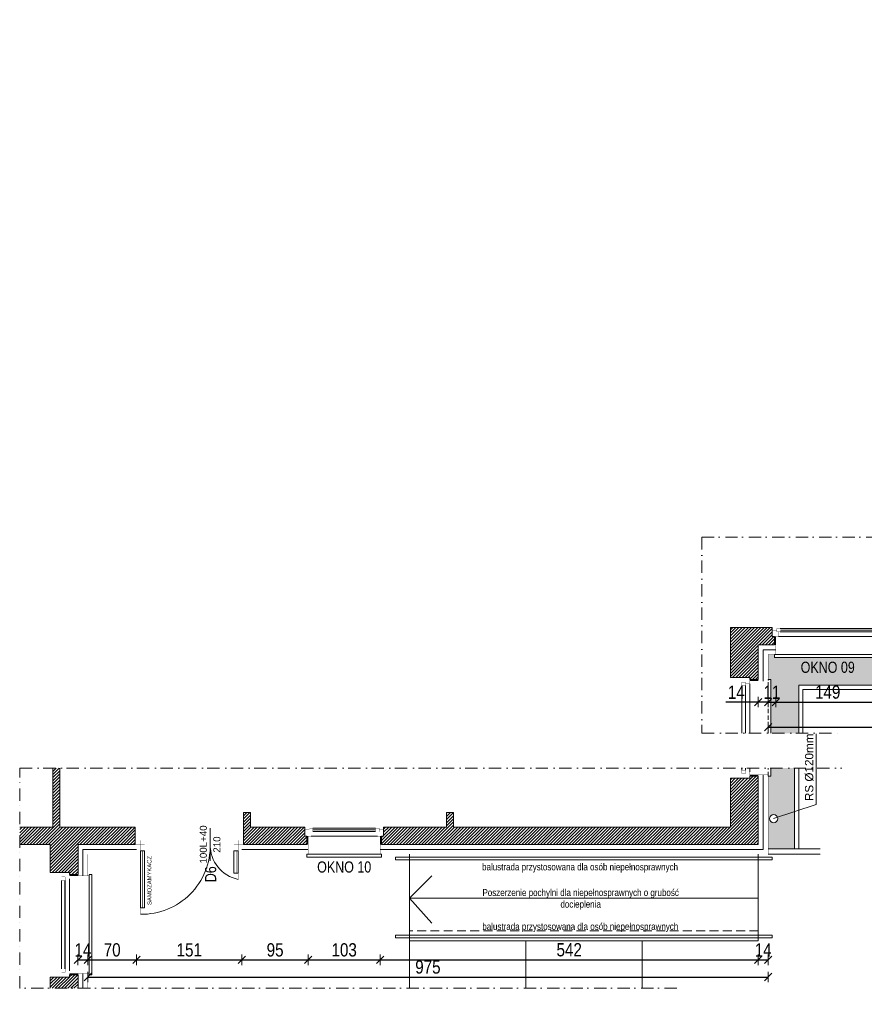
# Model space of a CAD drawing. Header units: millimetres. Extents: x 18880 to 99371, y -5529 to 27899.
# Tile 6 of 158: x 19135 to 20346, y 867 to 2279. Entities that reach past the tile are written whole.
import ezdxf

# ---------------------------------------------------------------- set-up
doc = ezdxf.new("R2010")
doc.units = ezdxf.units.MM
doc.set_wipeout_variables(frame=1)
doc.linetypes.add('DASHED', pattern=[19.05, 12.7, -6.35])
doc.linetypes.add('Kropki i Kreski', pattern=[335.138881, 176.388884, -88.194442, 0, -70.555556])
for name, color, linetype, lineweight in [('AA_HATCH', 252, 'Continuous', 0), ('AA_IZOLACJA', 251, 'Continuous', 0), ('AA_OPIS', 2, 'Continuous', 0), ('AA_WIDOK', 254, 'Continuous', 0), ('AP wymiary', 40, 'Continuous', 0), ('K_SCIANY', 90, 'Continuous', 20)]:
    doc.layers.add(name, color=color, linetype=linetype, lineweight=lineweight)
doc.layers.add('Okna ArchiCADa', color=7, linetype='Continuous')
doc.styles.add('1', font='ARIALN.TTF')
doc.styles.add('ARIAL', font='arial.ttf')
doc.styles.add('Arial Narrow', font='txt')
doc.linetypes.add('STYROPIAN', pattern='A,0.000141,[1,styropian.shx,S=1,R=0,X=0,Y=0],-14.102004', length=14.102145)
doc.dimstyles.new('1_50', dxfattribs={"dimscale": 10, "dimtxt": 1.9, "dimasz": 0.005, "dimexe": 0, "dimexo": 0, "dimgap": 0.45, "dimtad": 1, "dimdec": 4, "dimrnd": 0.5, "dimdsep": 46, "dimtxsty": '1', "dimblk1": 'DIM01', "dimblk2": 'DIM01', "dimsah": 1, "dimcen": 2, "dimdle": 25, "dimse1": 1, "dimse2": 1, "dimclrd": 1, "dimclrt": 2, "dimadec": 0, "dimazin": 0, "dimtfac": 0.66665, "dimtdec": 4, "dimtix": 1, "dimtmove": 0, "dimatfit": 3, "dimldrblk": 'DIM01', "dimfxl": 0, "dimtolj": 1, "dimtzin": 0, "dimarcsym": 0})
pattern_1 = [(45, (0, 333.0646), (-2.24506403, 2.24506403), [])]

# ---------------------------------------------------------------- blocks, each defined once
blk = doc.blocks.new('O1 rozwierane 12_135')
at = {"layer": 'AA_WIDOK', "color": 4}
blk.add_lwpolyline([(-765, 260), (-765, 300), (765, 300), (765, 260)], dxfattribs=at)
at = {"layer": 'AA_WIDOK', "linetype": 'DASHED', "ltscale": 0.5}
blk.add_lwpolyline([(-765, 260), (765, 260)], dxfattribs=at)
at = {"layer": 'AA_WIDOK', "color": 4, "const_width": 3}
for points in [[(-795, 0), (-795, -90)], [(795, -90), (795, 0)]]:
    blk.add_lwpolyline(points, dxfattribs=at)
at = {"color": 4}
blk.add_wipeout([(680, -115), (680, -65), (705, -65), (705, 0), (-705, 0), (-705, -65), (-680, -65), (-680, -115)], dxfattribs=at).dxf.layer = 'AA_WIDOK'
at = {"layer": 'AA_IZOLACJA', "linetype": 'STYROPIAN', "ltscale": 0.2}
for points in [[(-755, 120), (-755, 0)], [(755, 120), (755, 0)]]:
    blk.add_lwpolyline(points, dxfattribs=at)
at = {"layer": 'AA_WIDOK', "const_width": 3}
for points in [[(-745, 260), (-745, 0)], [(745, 260), (745, 0)]]:
    blk.add_lwpolyline(points, dxfattribs=at)
at = {"layer": 'AA_WIDOK', "color": 4, "const_width": 3}
for points in [[(-705, 0), (-795, 0)], [(-705, -65), (-705, 0)], [(795, 0), (705, 0)], [(705, 0), (705, -65)], [(-795, -90), (-730, -90)], [(-730, -90), (-730, -65)], [(-730, -65), (-705, -65)], [(-680, -65), (-730, -65)], [(-730, -65), (-730, -115)], [(-730, -115), (-680, -115)], [(-680, -115), (-680, -65)], [(-680, -80), (680, -80)], [(-680, -90), (680, -90)], [(-680, -100), (680, -100)], [(730, -65), (680, -65)], [(680, -65), (680, -115)], [(680, -115), (730, -115)], [(705, -65), (730, -65)], [(730, -65), (730, -90)], [(730, -115), (730, -65)], [(730, -90), (795, -90)]]:
    blk.add_lwpolyline(points, dxfattribs=at)
at = {"layer": 'AA_WIDOK', "color": 4}
for points in [[(705, 0), (-705, 0)], [(-680, -65), (680, -65)], [(-680, -115), (680, -115)], [(-680, -115), (680, -115)]]:
    blk.add_lwpolyline(points, dxfattribs=at)
blk = doc.blocks.new('O1 rozwierane 12_97')
at = {"layer": 'AA_WIDOK', "color": 4}
blk.add_lwpolyline([(-720, 280), (-720, 320), (720, 320), (720, 280)], dxfattribs=at)
at = {"layer": 'AA_WIDOK', "linetype": 'DASHED', "ltscale": 0.5}
blk.add_lwpolyline([(-720, 280), (720, 280)], dxfattribs=at)
at = {"layer": 'AA_WIDOK', "color": 4, "const_width": 3}
for points in [[(-750, 0), (-750, -90)], [(750, -90), (750, 0)]]:
    blk.add_lwpolyline(points, dxfattribs=at)
at = {"color": 4}
blk.add_wipeout([(635, -115), (635, -65), (660, -65), (660, 0), (-660, 0), (-660, -65), (-635, -65), (-635, -115)], dxfattribs=at).dxf.layer = 'AA_WIDOK'
at = {"layer": 'AA_IZOLACJA', "linetype": 'STYROPIAN', "ltscale": 0.2}
for points in [[(-710, 120), (-710, 0)], [(710, 120), (710, 0)]]:
    blk.add_lwpolyline(points, dxfattribs=at)
at = {"layer": 'AA_WIDOK', "const_width": 3}
for points in [[(-700, 280), (-700, 0)], [(700, 280), (700, 0)]]:
    blk.add_lwpolyline(points, dxfattribs=at)
at = {"layer": 'AA_WIDOK', "color": 4, "const_width": 3}
for points in [[(-660, 0), (-750, 0)], [(-660, -65), (-660, 0)], [(750, 0), (660, 0)], [(660, 0), (660, -65)], [(-750, -90), (-685, -90)], [(-685, -90), (-685, -65)], [(-685, -65), (-660, -65)], [(-635, -65), (-685, -65)], [(-685, -65), (-685, -115)], [(-685, -115), (-635, -115)], [(-635, -115), (-635, -65)], [(-635, -80), (635, -80)], [(-635, -90), (635, -90)], [(-635, -100), (635, -100)], [(685, -65), (635, -65)], [(635, -65), (635, -115)], [(635, -115), (685, -115)], [(660, -65), (685, -65)], [(685, -65), (685, -90)], [(685, -115), (685, -65)], [(685, -90), (750, -90)]]:
    blk.add_lwpolyline(points, dxfattribs=at)
at = {"layer": 'AA_WIDOK', "color": 4}
for points in [[(660, 0), (-660, 0)], [(-635, -65), (635, -65)], [(-635, -115), (635, -115)], [(-635, -115), (635, -115)]]:
    blk.add_lwpolyline(points, dxfattribs=at)
blk = doc.blocks.new('O1 rozwierane 12_102')
at = {"layer": 'AA_WIDOK', "color": 4}
blk.add_lwpolyline([(-535, 260), (-535, 300), (535, 300), (535, 260)], dxfattribs=at)
at = {"layer": 'AA_WIDOK', "linetype": 'DASHED', "ltscale": 0.5}
blk.add_lwpolyline([(-535, 260), (535, 260)], dxfattribs=at)
at = {"layer": 'AA_WIDOK', "color": 4, "const_width": 3}
for points in [[(-565, 0), (-565, -90)], [(565, -90), (565, 0)]]:
    blk.add_lwpolyline(points, dxfattribs=at)
at = {"color": 4}
blk.add_wipeout([(450, -115), (450, -65), (475, -65), (475, 0), (-475, 0), (-475, -65), (-450, -65), (-450, -115)], dxfattribs=at).dxf.layer = 'AA_WIDOK'
at = {"layer": 'AA_IZOLACJA', "linetype": 'STYROPIAN', "ltscale": 0.2}
for points in [[(-525, 120), (-525, 0)], [(525, 120), (525, 0)]]:
    blk.add_lwpolyline(points, dxfattribs=at)
at = {"layer": 'AA_WIDOK', "const_width": 3}
for points in [[(-515, 260), (-515, 0)], [(515, 260), (515, 0)]]:
    blk.add_lwpolyline(points, dxfattribs=at)
at = {"layer": 'AA_WIDOK', "color": 4, "const_width": 3}
for points in [[(-475, 0), (-565, 0)], [(-475, -65), (-475, 0)], [(565, 0), (475, 0)], [(475, 0), (475, -65)], [(-565, -90), (-500, -90)], [(-500, -90), (-500, -65)], [(-500, -65), (-475, -65)], [(-450, -65), (-500, -65)], [(-500, -65), (-500, -115)], [(-500, -115), (-450, -115)], [(-450, -115), (-450, -65)], [(-450, -80), (450, -80)], [(-450, -90), (450, -90)], [(-450, -100), (450, -100)], [(500, -65), (450, -65)], [(450, -65), (450, -115)], [(450, -115), (500, -115)], [(475, -65), (500, -65)], [(500, -65), (500, -90)], [(500, -115), (500, -65)], [(500, -90), (565, -90)]]:
    blk.add_lwpolyline(points, dxfattribs=at)
at = {"layer": 'AA_WIDOK', "color": 4}
for points in [[(475, 0), (-475, 0)], [(-450, -65), (450, -65)], [(-450, -115), (450, -115)], [(-450, -115), (450, -115)]]:
    blk.add_lwpolyline(points, dxfattribs=at)
blk = doc.blocks.new('wgw')
at = {"layer": 'AA_WIDOK', "color": 4, "const_width": 0.3}
for points in [[(-6, 155), (-6, 147.5), (0, 147.5), (0, 155)], [(0, 147.5), (9, 147.5), (9, 141.5), (0, 141.5)], [(9, 144), (91, 144), (91, 145), (9, 145)], [(91, 147.5), (100, 147.5), (100, 141.5), (91, 141.5)], [(-6, 0), (-6, 7.5), (0, 7.5), (0, 0)], [(0, 7.5), (9, 7.5), (9, 13.5), (0, 13.5)], [(9, 11), (41, 11), (41, 10), (9, 10)], [(41, 7.5), (50, 7.5), (50, 13.5), (41, 13.5)]]:
    blk.add_lwpolyline(points, close=True, dxfattribs=at)
at = {"layer": 'AA_WIDOK', "const_width": 0.3}
for points in [[(14, 153), (0, 153)], [(14, 2), (0, 2)]]:
    blk.add_lwpolyline(points, dxfattribs=at)
at = {"layer": 'AA_WIDOK', "color": 4}
for points in [[(9, 141.5), (91, 141.5), (91, 147.5), (9, 147.5)], [(9, 13.5), (41, 13.5), (41, 7.5), (9, 7.5)]]:
    blk.add_lwpolyline(points, close=True, dxfattribs=at)
for centre, radius, start, end in [((1.9, 145.6), 98.1, 268.9003, 1.0997), ((1, -2.5), 50, 11.5023, 91.1781)]:
    blk.add_arc(centre, radius, start, end, dxfattribs=at)
blk = doc.blocks.new('DIM01')
at = {"color": 2}
blk.add_line((-106, -106), (106, 106), dxfattribs=at)
blk.add_line((0, -150), (0, 150))
blk = doc.blocks.new('*D761')
at = {"layer": 'AP wymiary', "color": 1, "lineweight": -2, "transparency": 16777216}
blk.add_line((19159.8, 8134.4), (20430.7, 8134.4), dxfattribs=at)
at = {"layer": 'Defpoints', "color": 0, "transparency": 16777216}
for p in [(20430.7, 8257.9), (20430.7, 8134.4), (19159.7, 0)]:
    blk.add_point(p, dxfattribs=at)
at = {"layer": 'AP wymiary', "color": 1, "lineweight": -2, "transparency": 16777216, "xscale": 0.05, "yscale": 0.05, "zscale": 0.05, "rotation": 180}
blk.add_blockref('DIM01', (19159.7, 8134.4), dxfattribs=at)
at = {"layer": 'AP wymiary', "color": 1, "lineweight": -2, "transparency": 16777216, "xscale": 0.05, "yscale": 0.05, "zscale": 0.05}
blk.add_blockref('DIM01', (20430.7, 8134.4), dxfattribs=at)
at = {"layer": 'AP wymiary', "color": 2, "transparency": 16777216, "insert": (19795.2, 8148.4), "char_height": 19, "attachment_point": 5, "style": '1'}
blk.add_mtext('\\A1;1271', dxfattribs=at)
blk = doc.blocks.new('*D646')
at = {"layer": 'AP wymiary', "color": 1, "lineweight": -2, "transparency": 16777216}
for p, q in [((19218.9, 930.5), (19218.8, 930.5)), ((19218.9, 930.5), (19232.9, 930.5)), ((19233, 930.5), (19233, 930.5))]:
    blk.add_line(p, q, dxfattribs=at)
at = {"layer": 'Defpoints', "color": 0, "transparency": 16777216}
for p in [(19218.9, 1044.6), (19232.9, 1044.6), (19232.9, 930.5)]:
    blk.add_point(p, dxfattribs=at)
at = {"layer": 'AP wymiary', "color": 1, "lineweight": -2, "transparency": 16777216, "xscale": 0.05, "yscale": 0.05, "zscale": 0.05}
blk.add_blockref('DIM01', (19218.9, 930.5), dxfattribs=at)
at = {"layer": 'AP wymiary', "color": 1, "lineweight": -2, "transparency": 16777216, "xscale": 0.05, "yscale": 0.05, "zscale": 0.05, "rotation": 180}
blk.add_blockref('DIM01', (19232.9, 930.5), dxfattribs=at)
at = {"layer": 'AP wymiary', "color": 2, "transparency": 16777216, "insert": (19225.9, 944.6), "char_height": 19, "attachment_point": 5, "style": '1'}
blk.add_mtext('\\A1;14', dxfattribs=at)
blk = doc.blocks.new('*D647')
at = {"layer": 'AP wymiary', "color": 1, "lineweight": -2, "transparency": 16777216}
blk.add_line((19233, 930.5), (19302.9, 930.5), dxfattribs=at)
at = {"layer": 'Defpoints', "color": 0, "transparency": 16777216}
for p in [(19302.9, 1052.1), (19232.9, 1044.6), (19302.9, 930.5)]:
    blk.add_point(p, dxfattribs=at)
at = {"layer": 'AP wymiary', "color": 1, "lineweight": -2, "transparency": 16777216, "xscale": 0.05, "yscale": 0.05, "zscale": 0.05, "rotation": 180}
blk.add_blockref('DIM01', (19232.9, 930.5), dxfattribs=at)
at = {"layer": 'AP wymiary', "color": 1, "lineweight": -2, "transparency": 16777216, "xscale": 0.05, "yscale": 0.05, "zscale": 0.05}
blk.add_blockref('DIM01', (19302.9, 930.5), dxfattribs=at)
at = {"layer": 'AP wymiary', "color": 2, "transparency": 16777216, "insert": (19267.9, 944.7), "char_height": 19, "attachment_point": 5, "style": '1'}
blk.add_mtext('\\A1;70', dxfattribs=at)
blk = doc.blocks.new('*D648')
at = {"layer": 'AP wymiary', "color": 1, "lineweight": -2, "transparency": 16777216}
blk.add_line((19303, 930.5), (19453.9, 930.5), dxfattribs=at)
at = {"layer": 'Defpoints', "color": 0, "transparency": 16777216}
for p in [(19302.9, 1052.1), (19453.9, 1052.1), (19453.9, 930.5)]:
    blk.add_point(p, dxfattribs=at)
at = {"layer": 'AP wymiary', "color": 1, "lineweight": -2, "transparency": 16777216, "xscale": 0.05, "yscale": 0.05, "zscale": 0.05, "rotation": 180}
blk.add_blockref('DIM01', (19302.9, 930.5), dxfattribs=at)
at = {"layer": 'AP wymiary', "color": 1, "lineweight": -2, "transparency": 16777216, "xscale": 0.05, "yscale": 0.05, "zscale": 0.05}
blk.add_blockref('DIM01', (19453.9, 930.5), dxfattribs=at)
at = {"layer": 'AP wymiary', "color": 2, "transparency": 16777216, "insert": (19378.4, 944.7), "char_height": 19, "attachment_point": 5, "style": '1'}
blk.add_mtext('\\A1;151', dxfattribs=at)
blk = doc.blocks.new('*D649')
at = {"layer": 'AP wymiary', "color": 1, "lineweight": -2, "transparency": 16777216}
blk.add_line((19454, 930.5), (19548.9, 930.5), dxfattribs=at)
at = {"layer": 'Defpoints', "color": 0, "transparency": 16777216}
for p in [(19548.9, 1059.1), (19453.9, 1052.1), (19548.9, 930.5)]:
    blk.add_point(p, dxfattribs=at)
at = {"layer": 'AP wymiary', "color": 1, "lineweight": -2, "transparency": 16777216, "xscale": 0.05, "yscale": 0.05, "zscale": 0.05, "rotation": 180}
blk.add_blockref('DIM01', (19453.9, 930.5), dxfattribs=at)
at = {"layer": 'AP wymiary', "color": 1, "lineweight": -2, "transparency": 16777216, "xscale": 0.05, "yscale": 0.05, "zscale": 0.05}
blk.add_blockref('DIM01', (19548.9, 930.5), dxfattribs=at)
at = {"layer": 'AP wymiary', "color": 2, "transparency": 16777216, "insert": (19501.4, 944.7), "char_height": 19, "attachment_point": 5, "style": '1'}
blk.add_mtext('\\A1;95', dxfattribs=at)
blk = doc.blocks.new('*D650')
at = {"layer": 'AP wymiary', "color": 1, "lineweight": -2, "transparency": 16777216}
blk.add_line((19549, 930.5), (19651.9, 930.5), dxfattribs=at)
at = {"layer": 'Defpoints', "color": 0, "transparency": 16777216}
for p in [(19548.9, 1059.1), (19651.9, 1059.1), (19651.9, 930.5)]:
    blk.add_point(p, dxfattribs=at)
at = {"layer": 'AP wymiary', "color": 1, "lineweight": -2, "transparency": 16777216, "xscale": 0.05, "yscale": 0.05, "zscale": 0.05, "rotation": 180}
blk.add_blockref('DIM01', (19548.9, 930.5), dxfattribs=at)
at = {"layer": 'AP wymiary', "color": 1, "lineweight": -2, "transparency": 16777216, "xscale": 0.05, "yscale": 0.05, "zscale": 0.05}
blk.add_blockref('DIM01', (19651.9, 930.5), dxfattribs=at)
at = {"layer": 'AP wymiary', "color": 2, "transparency": 16777216, "insert": (19600.4, 944.7), "char_height": 19, "attachment_point": 5, "style": '1'}
blk.add_mtext('\\A1;103', dxfattribs=at)
blk = doc.blocks.new('*D651')
at = {"layer": 'AP wymiary', "color": 1, "lineweight": -2, "transparency": 16777216}
blk.add_line((19652, 930.5), (20193.9, 930.5), dxfattribs=at)
at = {"layer": 'Defpoints', "color": 0, "transparency": 16777216}
for p in [(19651.9, 1059.1), (20193.9, 1066.1), (20193.9, 930.5)]:
    blk.add_point(p, dxfattribs=at)
at = {"layer": 'AP wymiary', "color": 1, "lineweight": -2, "transparency": 16777216, "xscale": 0.05, "yscale": 0.05, "zscale": 0.05, "rotation": 180}
blk.add_blockref('DIM01', (19651.9, 930.5), dxfattribs=at)
at = {"layer": 'AP wymiary', "color": 1, "lineweight": -2, "transparency": 16777216, "xscale": 0.05, "yscale": 0.05, "zscale": 0.05}
blk.add_blockref('DIM01', (20193.9, 930.5), dxfattribs=at)
at = {"layer": 'AP wymiary', "color": 2, "transparency": 16777216, "insert": (19922.9, 944.9), "char_height": 19, "attachment_point": 5, "style": '1'}
blk.add_mtext('\\A1;542', dxfattribs=at)
blk = doc.blocks.new('*D652')
at = {"layer": 'AP wymiary', "color": 1, "lineweight": -2, "transparency": 16777216}
blk.add_line((20194, 930.5), (20207.9, 930.5), dxfattribs=at)
at = {"layer": 'Defpoints', "color": 0, "transparency": 16777216}
for p in [(20193.9, 1066.1), (20207.9, 1052.1), (20207.9, 930.5)]:
    blk.add_point(p, dxfattribs=at)
at = {"layer": 'AP wymiary', "color": 1, "lineweight": -2, "transparency": 16777216, "xscale": 0.05, "yscale": 0.05, "zscale": 0.05, "rotation": 180}
blk.add_blockref('DIM01', (20193.9, 930.5), dxfattribs=at)
at = {"layer": 'AP wymiary', "color": 1, "lineweight": -2, "transparency": 16777216, "xscale": 0.05, "yscale": 0.05, "zscale": 0.05}
blk.add_blockref('DIM01', (20207.9, 930.5), dxfattribs=at)
at = {"layer": 'AP wymiary', "color": 2, "transparency": 16777216, "insert": (20200.9, 944.6), "char_height": 19, "attachment_point": 5, "style": '1'}
blk.add_mtext('\\A1;14', dxfattribs=at)
blk = doc.blocks.new('*D846')
at = {"layer": 'AP wymiary', "color": 1, "lineweight": -2, "transparency": 16777216}
blk.add_line((19233, 905.9), (20207.9, 905.9), dxfattribs=at)
at = {"layer": 'Defpoints', "color": 0, "transparency": 16777216}
for p in [(19232.9, 1081.9), (20207.9, 1081.9), (20207.9, 905.9)]:
    blk.add_point(p, dxfattribs=at)
at = {"layer": 'AP wymiary', "color": 1, "lineweight": -2, "transparency": 16777216, "xscale": 0.05, "yscale": 0.05, "zscale": 0.05, "rotation": 180}
blk.add_blockref('DIM01', (19232.9, 905.9), dxfattribs=at)
at = {"layer": 'AP wymiary', "color": 1, "lineweight": -2, "transparency": 16777216, "xscale": 0.05, "yscale": 0.05, "zscale": 0.05}
blk.add_blockref('DIM01', (20207.9, 905.9), dxfattribs=at)
at = {"layer": 'AP wymiary', "color": 2, "transparency": 16777216, "insert": (19720.4, 920.1), "char_height": 19, "attachment_point": 5, "style": '1'}
blk.add_mtext('\\A1;975', dxfattribs=at)
blk = doc.blocks.new('*D847')
at = {"layer": 'AP wymiary', "color": 1, "lineweight": -2, "transparency": 16777216}
for p, q in [((20193.9, 1300.2), (20147.5, 1300.2)), ((20207.9, 1300.2), (20194, 1300.2))]:
    blk.add_line(p, q, dxfattribs=at)
at = {"layer": 'Defpoints', "color": 0, "transparency": 16777216}
for p in [(20193.9, 1357.3), (20207.9, 1357.3), (20207.9, 1300.2)]:
    blk.add_point(p, dxfattribs=at)
at = {"layer": 'AP wymiary', "color": 1, "lineweight": -2, "transparency": 16777216, "xscale": 0.05, "yscale": 0.05, "zscale": 0.05, "rotation": 180}
blk.add_blockref('DIM01', (20193.9, 1300.2), dxfattribs=at)
at = {"layer": 'AP wymiary', "color": 1, "lineweight": -2, "transparency": 16777216, "xscale": 0.05, "yscale": 0.05, "zscale": 0.05}
blk.add_blockref('DIM01', (20207.9, 1300.2), dxfattribs=at)
at = {"layer": 'AP wymiary', "color": 2, "transparency": 16777216, "insert": (20162.4, 1314.3), "char_height": 19, "attachment_point": 5, "style": '1'}
blk.add_mtext('\\A1;14', dxfattribs=at)
blk = doc.blocks.new('*D848')
at = {"layer": 'AP wymiary', "color": 1, "lineweight": -2, "transparency": 16777216}
for p, q in [((20207.9, 1300.2), (20207.8, 1300.2)), ((20207.9, 1300.2), (20218.9, 1300.2)), ((20219, 1300.2), (20219, 1300.2))]:
    blk.add_line(p, q, dxfattribs=at)
at = {"layer": 'Defpoints', "color": 0, "transparency": 16777216}
for p in [(20218.9, 1375.3), (20207.9, 1357.3), (20218.9, 1300.2)]:
    blk.add_point(p, dxfattribs=at)
at = {"layer": 'AP wymiary', "color": 1, "lineweight": -2, "transparency": 16777216, "xscale": 0.05, "yscale": 0.05, "zscale": 0.05}
blk.add_blockref('DIM01', (20207.9, 1300.2), dxfattribs=at)
at = {"layer": 'AP wymiary', "color": 1, "lineweight": -2, "transparency": 16777216, "xscale": 0.05, "yscale": 0.05, "zscale": 0.05, "rotation": 180}
blk.add_blockref('DIM01', (20218.9, 1300.2), dxfattribs=at)
at = {"layer": 'AP wymiary', "color": 2, "transparency": 16777216, "insert": (20213.4, 1314.3), "char_height": 19, "attachment_point": 5, "style": '1'}
blk.add_mtext('\\A1;11', dxfattribs=at)
blk = doc.blocks.new('*D849')
at = {"layer": 'AP wymiary', "color": 1, "lineweight": -2, "transparency": 16777216}
blk.add_line((20219, 1300.2), (20367.9, 1300.2), dxfattribs=at)
at = {"layer": 'Defpoints', "color": 0, "transparency": 16777216}
for p in [(20218.9, 1375.3), (20367.9, 1375.3), (20367.9, 1300.2)]:
    blk.add_point(p, dxfattribs=at)
at = {"layer": 'AP wymiary', "color": 1, "lineweight": -2, "transparency": 16777216, "xscale": 0.05, "yscale": 0.05, "zscale": 0.05, "rotation": 180}
blk.add_blockref('DIM01', (20218.9, 1300.2), dxfattribs=at)
at = {"layer": 'AP wymiary', "color": 1, "lineweight": -2, "transparency": 16777216, "xscale": 0.05, "yscale": 0.05, "zscale": 0.05}
blk.add_blockref('DIM01', (20367.9, 1300.2), dxfattribs=at)
at = {"layer": 'AP wymiary', "color": 2, "transparency": 16777216, "insert": (20293.4, 1314.4), "char_height": 19, "attachment_point": 5, "style": '1'}
blk.add_mtext('\\A1;149', dxfattribs=at)
blk = doc.blocks.new('*D852')
at = {"layer": 'AP wymiary', "color": 1, "lineweight": -2, "transparency": 16777216}
blk.add_line((20208, 1264.3), (21181.9, 1264.3), dxfattribs=at)
at = {"layer": 'Defpoints', "color": 0, "transparency": 16777216}
for p in [(20207.9, 1368.3), (21181.9, 1368.3), (21181.9, 1264.3)]:
    blk.add_point(p, dxfattribs=at)
at = {"layer": 'AP wymiary', "color": 1, "lineweight": -2, "transparency": 16777216, "xscale": 0.05, "yscale": 0.05, "zscale": 0.05, "rotation": 180}
blk.add_blockref('DIM01', (20207.9, 1264.3), dxfattribs=at)
at = {"layer": 'AP wymiary', "color": 1, "lineweight": -2, "transparency": 16777216, "xscale": 0.05, "yscale": 0.05, "zscale": 0.05}
blk.add_blockref('DIM01', (21181.9, 1264.3), dxfattribs=at)
at = {"layer": 'AP wymiary', "color": 2, "transparency": 16777216, "insert": (20694.9, 1278.5), "char_height": 19, "attachment_point": 5, "style": '1'}
blk.add_mtext('\\A1;974', dxfattribs=at)

msp = doc.modelspace()

# ---------------------------------------------------------------- hatches: boundary and pattern name
at = {"layer": 'AA_HATCH'}
h = msp.add_hatch(dxfattribs=at)
h.set_pattern_fill('AR-CONC', color=256, scale=0.1)
h.set_pattern_definition([(50, (0, 833.065), (18.218467, -1.593909), [1.905, -20.955]), (355, (0, 833.065), (-3.524342, 19.105685), [1.524, -16.764058]), (100.451445, (1.518, 832.932), (14.694125, 17.511775), [1.619001, -17.809024]), (46.1842, (0, 838.145), (27.107904, -4.204233), [2.8575, -31.4325]), (96.63556, (2.26, 837.794), (23.740413, 24.742612), [2.428502, -26.71356]), (351.18415, (0, 838.145), (23.740413, 24.742612), [2.285997, -25.145973]), (21, (2.54, 836.875), (15.161439, -10.22652), [1.905, -20.955]), (326, (2.54, 836.875), (6.180203, 18.418797), [1.524, -16.764]), (71.451445, (3.803, 836.022), (21.341642, 8.192277), [1.619001, -17.808994]), (37.5, (0, 833.0646), (0.3088603, 8.4555039), [0, -16.5608, 0, -17.018, 0, -16.8275]), (7.5, (0, 833.065), (6.6819663, 10.0180575), [0, -9.7028, 0, -16.1798, 0, -6.4135]), (327.5, (-5.664, 833.0646), (13.5590595, -0.5728744), [0, -6.35, 0, -19.812, 0, -26.289]), (317.5, (-8.204, 833.065), (14.812918, 2.542649), [0, -8.255, 0, -13.1572, 0, -18.669])])
h.paths.add_polyline_path([(20245.94051, 1205.49605), (20211.94051, 1205.49605), (20211.94051, 1193.90178), (20207.94051, 1193.90178), (20207.94051, 1089.90178), (20245.94051, 1089.90178), (20245.94051, 1143.12927), (20221.62567, 1134.92584, -0.0815277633), (20221.94051, 1133.00776, -1), (20209.94051, 1133.00776, -0.8492359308), (20221.62567, 1134.92584), (20245.94051, 1143.12927)])
h.paths.add_polyline_path([(21225.94051, 1431.55722), (21195.62567, 1421.32949, -0.0815277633), (21195.94051, 1419.41141, -1), (21183.94051, 1419.41141, -0.8492359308), (21195.62567, 1421.32949), (21225.94051, 1431.55722), (21225.94051, 1536.60428), (21185.94051, 1536.60428), (21185.94051, 1454.30543), (21181.94051, 1454.30543), (21181.94051, 1368.30543), (20369.94051, 1368.30543), (20369.94051, 1364.30543), (20216.94051, 1364.30543), (20216.94051, 1368.30543), (20207.94051, 1368.30543), (20207.94051, 1332.30543), (20211.94051, 1332.30543), (20211.94051, 1255.49605), (20251.94051, 1255.49605), (20251.94051, 1324.30543), (21225.94051, 1324.30543)])
h.paths.add_polyline_path([(22229.89714, 1912.29761), (22229.23747, 1932.87308), (22146.94051, 1932.87308), (22146.94051, 1897.37272), (22142.94051, 1897.37272), (22142.94051, 1808.43058), (22182.70024, 1835.40437)])
h = msp.add_hatch(dxfattribs=at)
h.set_pattern_fill('ANSI31', color=256)
h.set_pattern_definition(pattern_1)
h.paths.add_polyline_path([(21167.94051, 1454.30543), (21155.94051, 1454.30543), (21155.94051, 1451.30543), (21146.94051, 1451.30543), (21127.94051, 1451.30543), (21127.94051, 1407.30543), (20559.94051, 1407.30543), (20559.94051, 1421.30543), (20539.94051, 1421.30543), (20530.94051, 1421.30543), (20530.94051, 1407.30543), (20372.94051, 1407.30543), (20372.94051, 1403.30543), (20372.94051, 1394.30543), (20369.94051, 1394.30543), (20369.94051, 1382.30543), (21167.94051, 1382.30543)])
h.paths.add_polyline_path([(20559.94051, 1536.60428), (20530.94051, 1536.60428), (20530.94051, 1514.30543), (20539.94051, 1514.30543), (20559.94051, 1514.30543)])
h.paths.add_polyline_path([(20216.94051, 1394.30543), (20213.94051, 1394.30543), (20213.94051, 1403.30543), (20213.94051, 1407.30543), (20153.94051, 1407.30543), (20153.94051, 1382.30543), (20153.94051, 1335.30543), (20172.94051, 1335.30543), (20181.94051, 1335.30543), (20181.94051, 1332.30543), (20193.94051, 1332.30543), (20193.94051, 1382.30543), (20216.94051, 1382.30543)])

# ---------------------------------------------------------------- linework, layer by layer
for points in [[(20245.94051, 1205.49605), (20245.94051, 1089.90178)], [(20251.94051, 1205.49605), (20251.94051, 1089.90178)], [(20207.94051, 1089.90178), (20282.71764, 1089.90178)], [(20207.94051, 1081.90178), (20282.71764, 1081.90178)]]:
    msp.add_lwpolyline(points, dxfattribs=at)
at = {"layer": 'AA_IZOLACJA', "linetype": 'STYROPIAN', "ltscale": 0.2}
for points in [[(20193.94051, 1331.30543), (20181.94051, 1331.30543)], [(20193.94051, 1194.90178), (20181.94051, 1194.90178)]]:
    msp.add_lwpolyline(points, dxfattribs=at)
at = {"layer": 'AA_OPIS', "linetype": 'Continuous'}
msp.add_line((19408.44051, 1119.10171), (19408.44051, 1072.70185), dxfattribs=at)
msp.add_lwpolyline([(20215.94051, 1133.00776), (20276.65913, 1153.49323), (20276.65913, 1254.49447)], dxfattribs=at)
at = {"layer": 'AA_WIDOK'}
for p, q in [((19693.94051, 889.68023), (19693.94051, 1081.90178)), ((20193.94051, 957.90178), (20193.94051, 1081.90178)), ((19693.94051, 1018.90178), (19725.9424, 1050.90367)), ((20193.94051, 1018.90178), (19693.94051, 1018.90178)), ((19693.94051, 1018.90178), (19725.9424, 982.89989)), ((20193.94051, 957.90178), (19693.94051, 957.90178)), ((19860.60718, 957.90178), (19860.60718, 889.68023)), ((20027.27385, 957.90178), (20027.27385, 889.68023))]:
    msp.add_line(p, q, dxfattribs=at)
at = {"layer": 'AA_WIDOK', "color": 4, "const_width": 0.3}
for points in [[(20170.44051, 1323.80543), (20170.44051, 1328.80543)], [(20170.44051, 1328.80543), (20175.44051, 1328.80543)], [(20172.94051, 1328.80543), (20172.94051, 1335.30543)], [(20172.94051, 1335.30543), (20181.94051, 1335.30543)], [(20175.44051, 1328.80543), (20172.94051, 1328.80543)], [(20175.44051, 1326.30543), (20175.44051, 1328.80543)], [(20175.44051, 1328.80543), (20175.44051, 1323.80543)], [(20181.94051, 1335.30543), (20181.94051, 1326.30543)], [(20175.44051, 1323.80543), (20170.44051, 1323.80543)], [(20171.94051, 1255.49605), (20171.94051, 1323.80543)], [(20172.94051, 1255.49605), (20172.94051, 1323.80543)], [(20173.94051, 1255.49605), (20173.94051, 1323.80543)], [(20181.94051, 1326.30543), (20175.44051, 1326.30543)], [(20170.44051, 1197.40178), (20170.44051, 1202.40178)], [(20170.44051, 1202.40178), (20175.44051, 1202.40178)], [(20171.94051, 1202.40178), (20171.94051, 1205.49605)], [(20172.94051, 1202.40178), (20172.94051, 1205.49605)], [(20173.94051, 1202.40178), (20173.94051, 1205.49605)], [(20175.44051, 1202.40178), (20175.44051, 1197.40178)], [(20175.44051, 1197.40178), (20170.44051, 1197.40178)], [(20172.94051, 1190.90178), (20172.94051, 1197.40178)], [(20172.94051, 1197.40178), (20175.44051, 1197.40178)], [(20181.94051, 1190.90178), (20172.94051, 1190.90178)], [(20175.44051, 1197.40178), (20175.44051, 1199.90178)], [(20175.44051, 1199.90178), (20181.94051, 1199.90178)], [(20181.94051, 1199.90178), (20181.94051, 1190.90178)]]:
    msp.add_lwpolyline(points, dxfattribs=at)
at = {"layer": 'AA_WIDOK', "const_width": 0.3}
for points in [[(20207.94051, 1330.30543), (20181.94051, 1330.30543)], [(20207.94051, 1195.90178), (20181.94051, 1195.90178)]]:
    msp.add_lwpolyline(points, dxfattribs=at)
at = {"layer": 'AA_WIDOK', "linetype": 'DASHED', "ltscale": 0.5}
for points in [[(20207.94051, 1255.49605), (20207.94051, 1332.30543)], [(20207.94051, 1193.90178), (20207.94051, 1205.49605)]]:
    msp.add_lwpolyline(points, dxfattribs=at)
at = {"layer": 'AA_WIDOK', "color": 4}
for points in [[(20211.94051, 1255.49605), (20211.94051, 1332.30543), (20207.94051, 1332.30543)], [(20170.44051, 1255.49605), (20170.44051, 1323.80543)], [(20170.44051, 1255.49605), (20170.44051, 1323.80543)], [(20175.44051, 1255.49605), (20175.44051, 1323.80543)], [(20181.94051, 1326.30543), (20181.94051, 1255.49605)], [(20170.44051, 1202.40178), (20170.44051, 1205.49605)], [(20170.44051, 1202.40178), (20170.44051, 1205.49605)], [(20175.44051, 1202.40178), (20175.44051, 1205.49605)], [(20181.94051, 1205.49605), (20181.94051, 1199.90178)], [(20207.94051, 1193.90178), (20211.94051, 1193.90178), (20211.94051, 1205.49605)]]:
    msp.add_lwpolyline(points, dxfattribs=at)
at = {"layer": 'AA_WIDOK', "color": 8, "linetype": 'DASHED'}
msp.add_lwpolyline([(20193.94051, 971.90178), (19693.94051, 971.90178)], dxfattribs=at)
at = {"layer": 'AA_WIDOK', "color": 4}
msp.add_circle((20215.94051, 1133.00776), 6, dxfattribs=at)
at = {"layer": 'AP wymiary'}
for points in [[(20213.94051, 1073.90178), (20213.94051, 1077.90178), (19673.94051, 1077.90178), (19673.94051, 1073.90178)], [(20213.94051, 961.90178), (20213.94051, 965.90178), (19673.94051, 965.90178), (19673.94051, 961.90178)]]:
    msp.add_lwpolyline(points, close=True, dxfattribs=at)
at = {"layer": 'K_SCIANY'}
for points in [[(20153.94051, 1407.30543), (20153.94051, 1335.30543), (20172.94051, 1335.30543), (20181.94051, 1335.30543), (20181.94051, 1332.30543), (20193.94051, 1332.30543), (20193.94051, 1382.30543)], [(20193.94051, 1382.30543), (20216.94051, 1382.30543), (20216.94051, 1394.30543), (20213.94051, 1394.30543), (20213.94051, 1403.30543), (20213.94051, 1407.30543), (20153.94051, 1407.30543), (20153.94051, 1382.30543)], [(19182.94051, 1205.49605), (19182.94051, 1120.90178)], [(19192.94051, 1120.90178), (19192.94051, 1205.49605)], [(19182.94051, 1120.90178), (19135.36055, 1120.90178)], [(19218.94051, 1095.90178), (19300.94051, 1095.90178), (19300.94051, 1107.90178), (19300.94051, 1107.90178), (19300.94051, 1117.90178), (19300.94051, 1120.90178), (19192.94051, 1120.90178)], [(19135.36055, 1095.90178), (19178.94051, 1095.90178)], [(19178.94051, 1095.90178), (19178.94051, 1055.90178), (19197.94051, 1055.90178), (19206.94051, 1055.90178), (19206.94051, 1052.90178), (19218.94051, 1052.90178), (19218.94051, 1095.90178)], [(19178.94051, 1095.90178), (19178.94051, 1082.40178), (19178.94051, 1070.90178)], [(19218.94051, 889.68023), (19218.94051, 908.90178), (19206.94051, 908.90178), (19206.94051, 905.90178), (19197.94051, 905.90178), (19178.94051, 905.90178), (19178.94051, 889.68023)]]:
    msp.add_lwpolyline(points, dxfattribs=at)
msp.add_lwpolyline([(19456.94051, 1141.90178), (19455.94051, 1141.90178), (19455.94051, 1120.90178), (19455.94051, 1117.90178), (19455.94051, 1107.90178), (19455.94051, 1107.90178), (19455.94051, 1095.90178), (19546.94051, 1095.90178), (19546.94051, 1107.90178), (19543.94051, 1107.90178), (19543.94051, 1116.90178), (19543.94051, 1120.90178), (19465.94051, 1120.90178), (19465.94051, 1141.90178)], close=True, dxfattribs=at)

# ---------------------------------------------------------------- block references
at = {"layer": 'AA_HATCH', "xscale": -1, "rotation": 90}
msp.add_blockref('wgw', (19455.94051, 1095.90178), dxfattribs=at)

# ---------------------------------------------------------------- texts
at = {"layer": 'AA_OPIS', "rotation": 90, "style": 'ARIAL'}
for s, insert, char_height, width, attachment_point in [('RS %%C120mm', (20260.78865, 1158.16012), 12, 1647.7118816, 1), ('{\\W0.8;D6}', (19400.97594, 1053.27372), 16, 44.2663591, 2)]:
    msp.add_mtext(s, dxfattribs=dict(at, insert=insert, char_height=char_height, width=width, attachment_point=attachment_point))
at = {"layer": 'AA_OPIS', "linetype": 'Continuous', "attachment_point": 8, "rotation": 90, "style": 'ARIAL'}
for s, insert, char_height in [('100L+40', (19403.65047, 1095.97), 10), ('210', (19423.08268, 1095.84587), 10), ('SAMOZAMYKACZ', (19324.30661, 1044.29393), 6)]:
    msp.add_mtext(s, dxfattribs=dict(at, insert=insert, char_height=char_height))
at = {"layer": 'AA_OPIS', "char_height": 10, "width": 299.9998938, "attachment_point": 1, "style": 'Arial Narrow'}
for s, insert in [('\\pxqc;{\\fArial Narrow|b0|i0|c238|p34;\\C2;balustrada przystosowana dla osób niepełnosprawnych}', (19788.4726, 1068.77459)), ('\\pxqc;{\\fArial Narrow|b0|i0|c238|p34;\\C2;Poszerzenie pochylni dla niepełnosprawnych o grubość docieplenia}', (19789.33504, 1032.00554)), ('\\pxqc;{\\fArial Narrow|b0|i0|c238|p34;\\C2;balustrada przystosowana dla osób niepełnosprawnych}', (19788.78631, 983.40725))]:
    msp.add_mtext(s, dxfattribs=dict(at, insert=insert))

# ---------------------------------------------------------------- dimensions: what is measured, and where the dimension line sits
at = {"layer": 'AP wymiary'}
for base, p1, p2, picture, middle in [((19548.94051, 930.54816), (19453.94051, 1052.1219), (19548.94051, 1059.1219), '*D649', (19501.44051, 944.74905)), ((19651.94051, 930.54816), (19548.94051, 1059.1219), (19651.94051, 1059.1219), '*D650', (19600.44051, 944.74905)), ((19453.94051, 930.54816), (19302.94051, 1052.1219), (19453.94051, 1052.1219), '*D648', (19378.44051, 944.74905))]:
    dim = msp.add_linear_dim(base=base, p1=p1, p2=p2, dimstyle='1_50', override={"dimtmove": 1}, dxfattribs=at)
    dim.commit()
    dim.dimension.update_dxf_attribs({"geometry": picture, "text_midpoint": middle})
for base, p1, p2, picture, middle in [((20193.94051, 930.54816), (19651.94051, 1059.1219), (20193.94051, 1066.1219), '*D651', (19922.94051, 930.74905)), ((20207.94051, 930.54816), (20193.94051, 1066.1219), (20207.94051, 1052.1219), '*D652', (20200.94051, 930.58704))]:
    dim = msp.add_linear_dim(base=base, p1=p1, p2=p2, dimstyle='1_50', override={"dimtmove": 1}, dxfattribs=at)
    dim.commit()
    dim.dimension.update_dxf_attribs({"geometry": picture, "text_midpoint": middle, "dimtype": 160})

# ---------------------------------------------------------------- next in the draw order: block references
at = {"layer": 'Okna ArchiCADa', "linetype": 'Continuous', "xscale": -0.1, "yscale": 0.1, "zscale": 0.1}
for name, p, rotation in [('O1 rozwierane 12_135', (20293.44051, 1394.30543), 180), ('O1 rozwierane 12_102', (19600.44051, 1107.90178), 180), ('O1 rozwierane 12_97', (19206.94051, 980.90178), 270)]:
    msp.add_blockref(name, p, dxfattribs=dict(at, rotation=rotation))

# ---------------------------------------------------------------- next in the draw order: hatches: boundary and pattern name
at = {"layer": 'AA_HATCH'}
h = msp.add_hatch(dxfattribs=at)
h.set_pattern_fill('ANSI31', color=256)
h.set_pattern_definition(pattern_1)
h.paths.add_polyline_path([(19300.94051, 1107.90178), (19300.94051, 1117.90178), (19300.94051, 1120.90178), (19192.94051, 1120.90178), (19192.94051, 1205.49605), (19182.94051, 1205.49605), (19182.94051, 1120.90178), (19135.36055, 1120.90178), (19135.36055, 1095.90178), (19178.94051, 1095.90178), (19178.94051, 1082.40178), (19178.94051, 1070.90178), (19178.94051, 1055.90178), (19197.94051, 1055.90178), (19206.94051, 1055.90178), (19206.94051, 1052.90178), (19218.94051, 1052.90178), (19218.94051, 1095.90178), (19300.94051, 1095.90178), (19300.94051, 1101.90178)])
h.paths.add_polyline_path([(19218.94051, 908.90178), (19206.94051, 908.90178), (19206.94051, 905.90178), (19197.94051, 905.90178), (19178.94051, 905.90178), (19178.94051, 889.68023), (19218.94051, 889.68023)])
h.paths.add_polyline_path([(19546.94051, 1107.90178), (19543.94051, 1107.90178), (19543.94051, 1116.90178), (19543.94051, 1120.90178), (19465.94051, 1120.90178), (19465.94051, 1141.90178), (19456.94051, 1141.90178), (19455.94051, 1141.90178), (19455.94051, 1120.90178), (19455.94051, 1117.90178), (19455.94051, 1107.90178), (19455.94051, 1095.90178), (19546.94051, 1095.90178)])
h.paths.add_polyline_path([(20193.94051, 1193.90178), (20181.94051, 1193.90178), (20181.94051, 1190.90178), (20172.94051, 1190.90178), (20153.94051, 1190.90178), (20153.94051, 1120.90178), (19756.94051, 1120.90178), (19756.94051, 1141.90178), (19755.94051, 1141.90178), (19746.94051, 1141.90178), (19746.94051, 1120.90178), (19656.94051, 1120.90178), (19656.94051, 1116.90178), (19656.94051, 1107.90178), (19653.94051, 1107.90178), (19653.94051, 1095.90178), (20193.94051, 1095.90178)])

# ---------------------------------------------------------------- next in the draw order: linework, layer by layer
for points in [[(20251.94051, 1255.49605), (20251.94051, 1324.30543), (21225.94051, 1324.30543), (21225.94051, 1536.60428)], [(20257.94051, 1255.49605), (20257.94051, 1318.30543), (21231.94051, 1318.30543), (21231.94051, 1536.60428)]]:
    msp.add_lwpolyline(points, dxfattribs=at)
at = {"layer": 'AA_IZOLACJA', "linetype": 'STYROPIAN', "ltscale": 1.4}
for points in [[(20200.94051, 1330.30543), (20200.94051, 1375.30543), (20218.94051, 1375.30543)], [(19651.94051, 1088.90178), (20200.94051, 1088.90178), (20200.94051, 1195.90178)], [(19225.94051, 1050.90178), (19225.94051, 1088.90178), (19302.94051, 1088.90178)], [(19453.94051, 1088.90178), (19548.94051, 1088.90178)], [(19225.94051, 889.68023), (19225.94051, 910.90178)]]:
    msp.add_lwpolyline(points, dxfattribs=at)
at = {"layer": 'AA_OPIS', "linetype": 'Kropki i Kreski', "ltscale": 0.1}
for points in [[(21273.61099, 1536.60428), (20113.19321, 1536.60428), (20113.19321, 1255.49605), (20313.61604, 1255.49605)], [(20077.12086, 889.68023), (19135.36055, 889.68023), (19135.36055, 1205.49605), (20313.61604, 1205.49605)]]:
    msp.add_lwpolyline(points, dxfattribs=at)
at = {"layer": 'AA_WIDOK', "const_width": 0.3}
for points in [[(20207.94051, 1330.30543), (20207.94051, 1368.30543), (20218.94051, 1368.30543)], [(19651.94051, 1081.90178), (20207.94051, 1081.90178), (20207.94051, 1195.90178)], [(19232.94051, 1050.90178), (19232.94051, 1081.90178), (19302.94051, 1081.90178)], [(19453.94051, 1081.90178), (19548.94051, 1081.90178)], [(19232.94051, 889.68023), (19232.94051, 910.90178)]]:
    msp.add_lwpolyline(points, dxfattribs=at)
at = {"layer": 'K_SCIANY'}
msp.add_lwpolyline([(19755.94051, 1141.90178), (19746.94051, 1141.90178), (19746.94051, 1120.90178), (19656.94051, 1120.90178), (19656.94051, 1116.90178), (19656.94051, 1107.90178), (19653.94051, 1107.90178), (19653.94051, 1095.90178), (20193.94051, 1095.90178), (20193.94051, 1193.90178), (20181.94051, 1193.90178), (20181.94051, 1190.90178), (20172.94051, 1190.90178), (20153.94051, 1190.90178), (20153.94051, 1120.90178), (19756.94051, 1120.90178), (19756.94051, 1141.90178)], close=True, dxfattribs=at)

# ---------------------------------------------------------------- next in the draw order: texts
at = {"layer": 'AA_OPIS', "char_height": 16, "width": 300, "attachment_point": 2, "style": 'ARIAL'}
for s, insert in [('{\\W0.8;OKNO 09}', (20293.44051, 1358.09382)), ('{\\W0.8;OKNO 10}', (19600.44051, 1071.69018))]:
    msp.add_mtext(s, dxfattribs=dict(at, insert=insert))

# ---------------------------------------------------------------- next in the draw order: dimensions: what is measured, and where the dimension line sits
at = {"layer": 'AP wymiary'}
for base, p1, p2, picture, middle in [((20430.74106, 8134.38466), (19159.74106, 0), (20430.74106, 8257.88776), '*D761', (19795.24106, 8148.42354)), ((21181.94051, 1264.33052), (20207.94051, 1368.30543), (21181.94051, 1368.30543), '*D852', (20694.94051, 1278.53141)), ((20207.94051, 905.90521), (19232.94051, 1081.90178), (20207.94051, 1081.90178), '*D846', (19720.44051, 920.1061)), ((19232.94051, 930.54816), (19218.94051, 1044.6219), (19232.94051, 1044.6219), '*D646', (19225.94051, 944.58704))]:
    dim = msp.add_linear_dim(base=base, p1=p1, p2=p2, dimstyle='1_50', dxfattribs=at)
    dim.commit()
    dim.dimension.update_dxf_attribs({"geometry": picture, "text_midpoint": middle})
for base, p1, p2, picture, middle in [((20218.94051, 1300.22799), (20207.94051, 1357.30543), (20218.94051, 1375.30543), '*D848', (20213.44051, 1314.26688)), ((20367.94051, 1300.22799), (20218.94051, 1375.30543), (20367.94051, 1375.30543), '*D849', (20293.44051, 1314.42888)), ((19302.94051, 930.54816), (19232.94051, 1044.6219), (19302.94051, 1052.1219), '*D647', (19267.94051, 944.74905))]:
    dim = msp.add_linear_dim(base=base, p1=p1, p2=p2, dimstyle='1_50', override={"dimtmove": 1}, dxfattribs=at)
    dim.commit()
    dim.dimension.update_dxf_attribs({"geometry": picture, "text_midpoint": middle})
dim = msp.add_linear_dim(base=(20207.94051, 1300.22799), p1=(20193.94051, 1357.30543), p2=(20207.94051, 1357.30543), dimstyle='1_50', dxfattribs=at)
dim.commit()
dim.dimension.update_dxf_attribs({"geometry": '*D847', "text_midpoint": (20162.39373, 1300.22799), "dimtype": 160})

doc.saveas('drawing.dxf')
